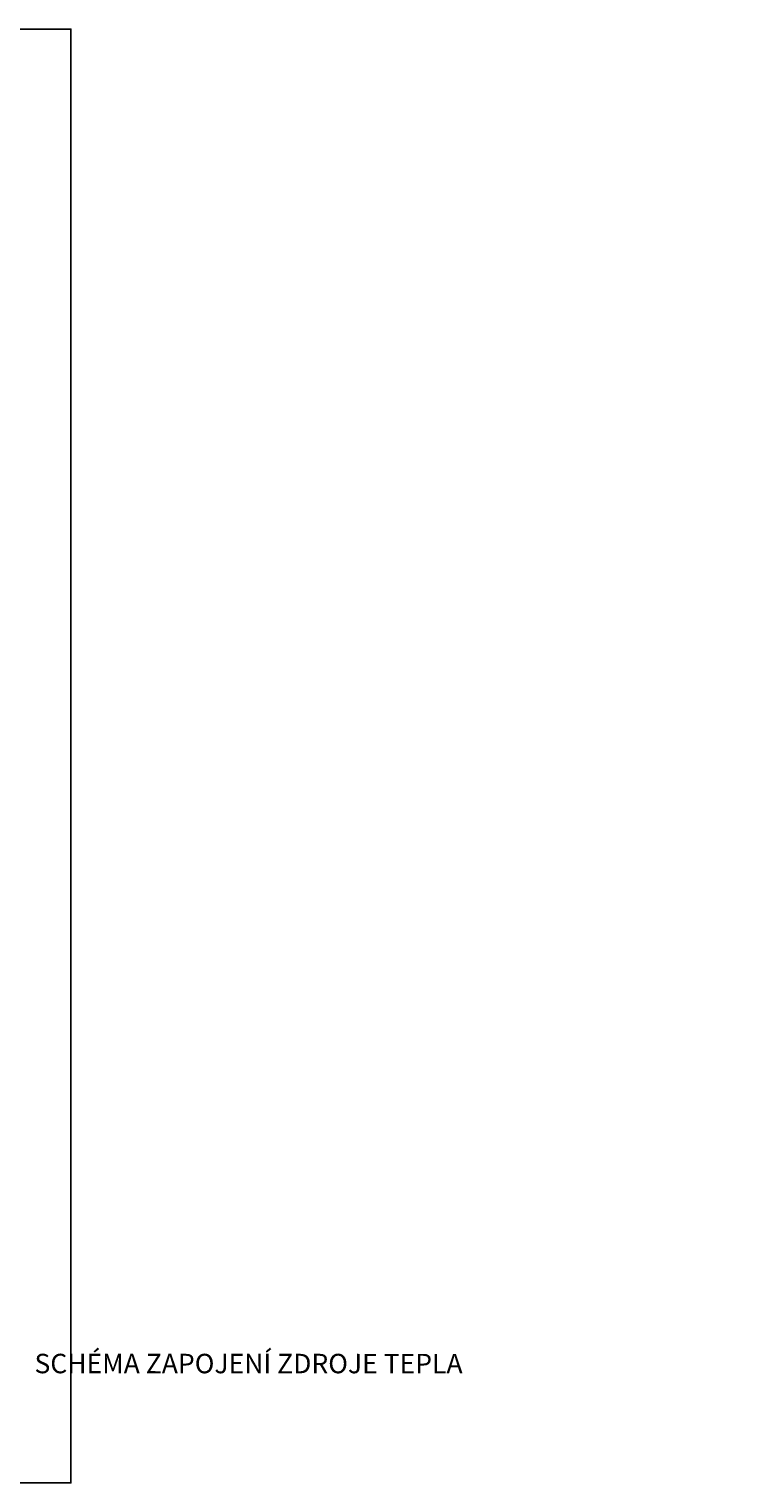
# Model space of a CAD drawing. Header units: millimetres. Extents: x -98431657 to -98227415, y -465497820 to -465456067.
# Tile 62 of 63: x -98387855 to -98380597, y -465472545 to -465457595. Entities that reach past the tile are written whole.
import ezdxf

# ---------------------------------------------------------------- set-up
doc = ezdxf.new("R2010")
doc.units = ezdxf.units.MM
doc.layers.add('AA_FORMÁTY NETISK', color=40, linetype='Continuous', plot=False)
doc.layers.add('AA_ROZPISKY', color=7, linetype='Continuous', lineweight=15)
doc.layers.add('AA_VÝKRES - BOURÁNÍ', color=3, linetype='Continuous', lineweight=15)

msp = doc.modelspace()

# ---------------------------------------------------------------- linework, layer by layer
at = {"layer": 'AA_FORMÁTY NETISK'}
msp.add_lwpolyline([(-98408423.7, -465457594.8), (-98408423.7, -465472544.8), (-98387423.7, -465472544.8), (-98387423.7, -465457594.8)], close=True, dxfattribs=at)

# ---------------------------------------------------------------- texts
at = {"layer": 'AA_ROZPISKY', "attachment_point": 1, "rotation": 359.99437}
for s, width, insert, char_height in [('\\pi1385;{\\W0.7;Lublaňská 1002/9, 120 00 Praha 2\\P\\pi1396.66667,t2396.66667,2496.66667;IČO: 29136440 | +420 736 630 021\\P\\pi1478.33333,t2478.33333,3578.33333;www.ecoten.cz | info@ecoten.cz\\H1.08333x; }', 4800, (-98414809.6, -465469381.3), 100), ('\\pi1385;{\\W0.7;Lublaňská 1002/9, 120 00 Praha 2\\P\\pi1396.66667,t2396.66667,2496.66667;IČO: 29136440 | +420 736 630 021\\P\\pi1478.33333,t2478.33333,3578.33333;www.ecoten.cz | info@ecoten.cz\\H1.08333x; }', 4800, (-98391575.9, -465469381.3), 100), ('\\pi1828.88889,t3788.88889;JTSK\\P\\pi1105.55556,t3065.55556;± 0,00 = 343,48 m Bpv', 4000, (-98421646.7, -465470885.7), 93.333), ('\\pi1828.88889,t3788.88889;JTSK\\P\\pi1105.55556,t3065.55556;± 0,00 = 343,48 m Bpv', 4000, (-98398412.9, -465470885.7), 93.333)]:
    msp.add_mtext_dynamic_manual_height_columns(s, width=width, gutter_width=150, heights=[0], dxfattribs=dict(at, insert=insert, char_height=char_height))
at = {"layer": 'AA_VÝKRES - BOURÁNÍ', "insert": (-98383397, -465471217.5), "char_height": 200, "attachment_point": 3, "rotation": 359.99437}
msp.add_mtext_dynamic_manual_height_columns('\\pt4200;{\\fArial|b1|i0|c238|p34;SCHÉMA ZAPOJENÍ ZDROJE TEPLA}', width=11060.199, gutter_width=150, heights=[0], dxfattribs=at)

doc.saveas('drawing.dxf')
